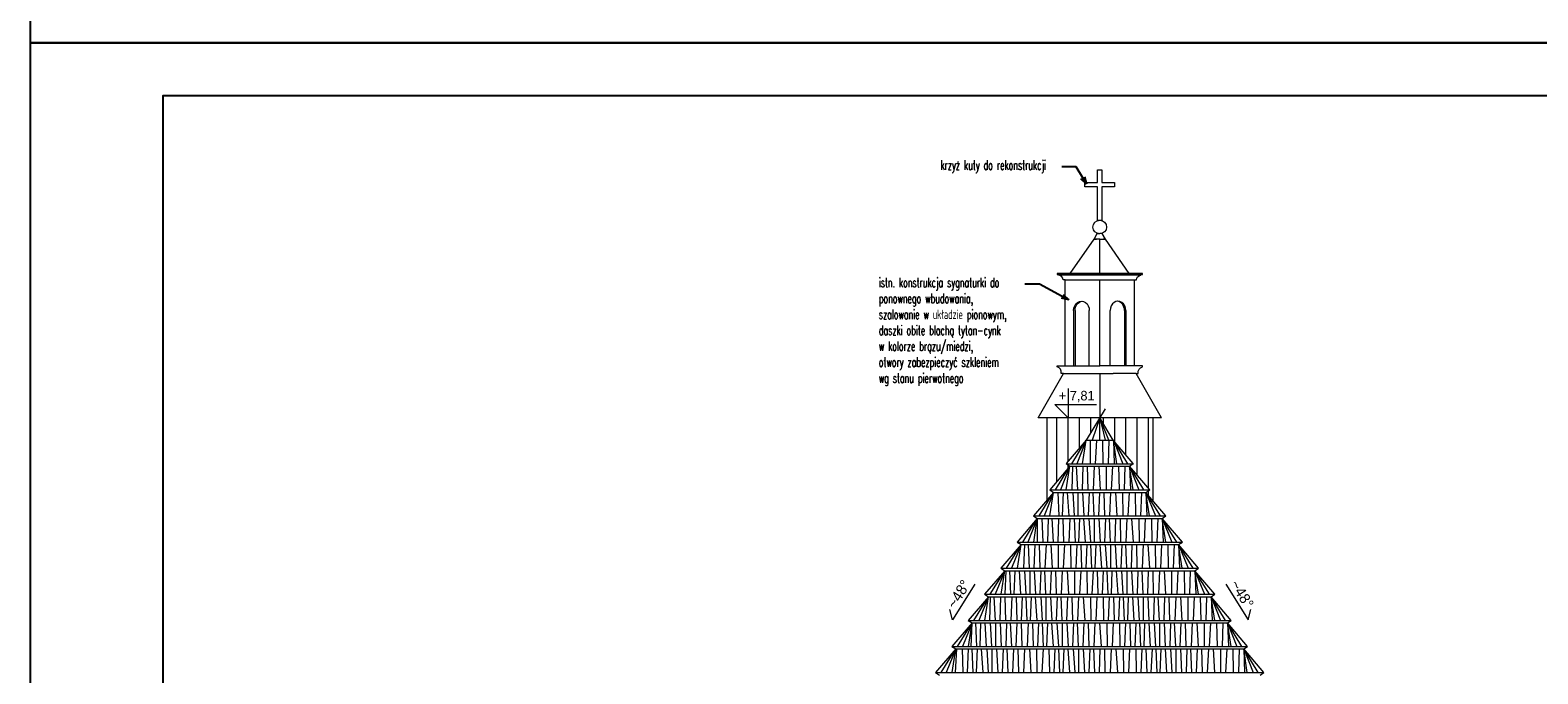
# Model space of a CAD drawing. Header units: centimetres. Extents: x 148485 to 162129, y -6573 to -2118.
# Tile 98 of 167: x 151629 to 153050, y -5683 to -5076. Entities that reach past the tile are written whole.
import ezdxf
from ezdxf import colors
from ezdxf.entities.mleader import LeaderData, LeaderLine
from ezdxf.enums import TextEntityAlignment as Align
from ezdxf.math import Vec2, Vec3

# ---------------------------------------------------------------- set-up
doc = ezdxf.new("R2010")
doc.units = ezdxf.units.CM
doc.header["$LTSCALE"] = 0.1
doc.layers.get('0').update_dxf_attribs({"color": 45})
for name, color, linetype, lineweight in [('A_Opisy', 7, 'Continuous', 18), ('ELEWACJE - dach', 253, 'Continuous', 18), ('ELEWACJE - dach podziały', 34, 'Continuous', 15), ('ELEWACJE - hacz dachówki', 251, 'Continuous', 9)]:
    doc.layers.add(name, color=color, linetype=linetype, lineweight=lineweight)
for name, color, linetype in [('Format', 7, 'Continuous'), ('ozn_graficzne_PROKON', 5, 'Continuous'), ('ozn_graficzne_R&F', 5, 'Continuous'), ('widoki_R&F', 4, 'Continuous')]:
    doc.layers.add(name, color=color, linetype=linetype)
doc.styles.add('CG', font='FL Pismo Techniczne.ttf')
doc.styles.add('Skala 50', font='simplex.shx', dxfattribs={"width": 0.9, "height": 10})
doc.styles.add('TECH', font='flptechn.ttf')

# ---------------------------------------------------------------- blocks, each defined once
blk = doc.blocks.new('_Open30')
at = {"color": 0, "linetype": 'ByBlock', "lineweight": -2, "transparency": 16777216}
for p, q in [((-1, 0.2679), (0, 0)), ((0, 0), (-1, -0.2679)), ((0, 0), (-1, 0))]:
    blk.add_line(p, q, dxfattribs=at)

msp = doc.modelspace()

# ---------------------------------------------------------------- hatches: boundary and pattern name
at = {"layer": 'ELEWACJE - hacz dachówki'}
h = msp.add_hatch(dxfattribs=at)
h.set_pattern_fill('JIS_WOOD', color=256, scale=15, angle=45)
h.paths.add_polyline_path([(152608.783, -5441.463), (152587.524, -5441.463), (152587.524, -5519.301), (152594.041, -5511.669), (152590.387, -5509.386), (152609.409, -5487.076), (152605.943, -5484.535), (152624.776, -5462.483), (152637.524, -5441.463)])
h = msp.add_hatch(dxfattribs=at)
h.set_pattern_fill('JIS_WOOD', color=256, scale=15, angle=45)
h.set_pattern_definition([(90, (-5057.98, 0), (-10.6066017, 6e-16), [])])
h.paths.add_polyline_path([(152687.524, -5519.301), (152687.524, -5441.463), (152637.524, -5441.463), (152650.272, -5462.483), (152669.105, -5484.535), (152665.639, -5487.076), (152684.661, -5509.386), (152681.007, -5511.669)])

# ---------------------------------------------------------------- linework, layer by layer
at = {"layer": 'A_Opisy'}
msp.add_lwpolyline([(152607.694, -5413.853), (152607.694, -5441.353), (152595.194, -5428.853), (152634.455, -5428.853)], dxfattribs=at)
at = {"layer": 'ELEWACJE - dach'}
for points in [[(152635.524, -5255.561), (152635.524, -5223.561), (152623.524, -5223.561), (152623.524, -5219.561), (152635.524, -5219.561), (152635.524, -5207.561), (152639.524, -5207.561), (152639.524, -5219.561), (152651.524, -5219.561), (152651.524, -5223.561), (152639.524, -5223.561), (152639.524, -5255.561), (152635.524, -5255.561)], [(152612.916, -5340.236), (152612.916, -5340.236), (152612.916, -5392.463)], [(152614.209, -5340.236), (152614.209, -5340.236), (152614.209, -5392.463)], [(152627.633, -5392.463), (152627.633, -5340.267)], [(152647.415, -5392.463), (152647.415, -5340.267)], [(152660.838, -5340.236), (152660.838, -5340.236), (152660.838, -5392.463)], [(152662.131, -5340.236), (152662.131, -5340.236), (152662.131, -5392.463)]]:
    msp.add_lwpolyline(points, dxfattribs=at)
msp.add_circle((152637.524, -5261.607), 6.414, dxfattribs=at)
at = {"layer": 'ELEWACJE - dach', "extrusion": (0, 0, -1)}
for centre, end_param in [((152620.277, -5340.061), 7.84456217), ((152621.57, -5340.061), 6.16177079)]:
    msp.add_ellipse(centre, major_axis=(0.335, 8.572), ratio=0.85778845, start_param=4.658597, end_param=end_param, dxfattribs=at)
at = {"layer": 'ELEWACJE - dach'}
for centre, end_param in [((152654.771, -5340.061), 7.84456217), ((152653.478, -5340.061), 6.16177079)]:
    msp.add_ellipse(centre, major_axis=(-0.335, 8.572), ratio=0.85778845, start_param=4.658597, end_param=end_param, dxfattribs=at)
at = {"layer": 'ELEWACJE - dach podziały'}
for p, q in [((152637.524, -5305.463), (152637.524, -5272.982)), ((152637.524, -5392.463), (152637.524, -5311.463)), ((152637.524, -5399.463), (152637.524, -5441.463)), ((152575.208, -5533.722), (152699.84, -5533.722))]:
    msp.add_line(p, q, dxfattribs=at)
for points in [[(152637.524, -5272.982), (152632.218, -5272.982), (152635.116, -5267.56), (152637.524, -5267.56)], [(152637.524, -5272.982), (152642.83, -5272.982), (152639.932, -5267.56), (152637.524, -5267.56)], [(152627.817, -5305.463), (152609.711, -5305.463), (152632.218, -5272.982), (152634.337, -5272.982)], [(152653.53, -5305.463), (152665.337, -5305.463), (152642.83, -5272.982), (152640.711, -5272.982)], [(152605.075, -5392.463), (152605.075, -5311.463), (152625.673, -5311.463)], [(152625.673, -5311.463), (152649.375, -5311.463)], [(152649.375, -5311.463), (152669.972, -5311.463), (152669.972, -5392.463)], [(152579.441, -5441.463), (152603.211, -5399.463), (152625.003, -5399.463)], [(152625.003, -5399.463), (152650.045, -5399.463)], [(152695.607, -5441.463), (152671.836, -5399.463), (152650.045, -5399.463)], [(152642.709, -5432.912), (152624.776, -5462.483), (152605.943, -5484.535), (152609.409, -5487.076), (152590.387, -5509.386), (152594.041, -5511.669), (152575.208, -5533.722), (152578.673, -5536.263), (152559.652, -5558.573), (152563.306, -5560.856), (152544.315, -5583.125), (152547.938, -5585.45), (152528.947, -5607.718), (152532.57, -5610.043), (152513.579, -5632.311), (152517.203, -5634.636), (152498.212, -5656.905), (152501.835, -5659.23), (152482.844, -5681.498), (152486.467, -5683.823)], [(152608.783, -5441.463), (152579.441, -5441.463)], [(152587.524, -5441.463), (152587.524, -5519.301)], [(152695.607, -5441.463), (152608.783, -5441.463)], [(152788.581, -5683.823), (152792.204, -5681.498), (152773.213, -5659.23), (152776.836, -5656.905), (152757.845, -5634.636), (152761.469, -5632.311), (152742.478, -5610.043), (152746.101, -5607.718), (152727.11, -5585.45), (152730.733, -5583.125), (152711.742, -5560.856), (152715.396, -5558.573), (152696.375, -5536.263), (152699.84, -5533.722), (152681.007, -5511.669), (152684.661, -5509.386), (152665.639, -5487.076), (152669.105, -5484.535), (152650.272, -5462.483), (152637.524, -5441.463)], [(152687.524, -5441.463), (152687.524, -5519.301)], [(152624.776, -5462.483), (152650.272, -5462.483)], [(152605.755, -5484.793), (152669.293, -5484.793)], [(152590.387, -5509.386), (152684.661, -5509.386)], [(152559.652, -5558.573), (152715.396, -5558.573)], [(152544.315, -5583.125), (152730.733, -5583.125)], [(152528.947, -5607.718), (152746.101, -5607.718)], [(152513.579, -5632.311), (152761.469, -5632.311)], [(152498.212, -5656.905), (152776.836, -5656.905)], [(152482.844, -5681.498), (152792.204, -5681.498)]]:
    msp.add_lwpolyline(points, dxfattribs=at)
for points in [[(152677.715, -5305.463), (152597.333, -5305.463), (152597.333, -5306.274), (152677.715, -5306.274)], [(152598.88, -5306.274), (152676.167, -5306.274), (152676.167, -5307.085), (152598.88, -5307.085)]]:
    msp.add_lwpolyline(points, close=True, dxfattribs=at)
for points in [[(152605.075, -5311.463), (152603.041, -5311.463, 0.38137893), (152598.88, -5307.085), (152598.88, -5306.274), (152637.524, -5306.274)], [(152669.972, -5311.463), (152672.006, -5311.463, -0.38137893), (152676.167, -5307.085), (152676.167, -5306.274), (152637.524, -5306.274)], [(152603.211, -5399.463), (152601.274, -5399.463, 0.38137893), (152597.311, -5393.235), (152597.311, -5392.463), (152637.524, -5392.463)], [(152671.836, -5399.463), (152673.774, -5399.463, -0.38137893), (152677.736, -5393.235), (152677.736, -5392.463), (152637.524, -5392.463)]]:
    msp.add_lwpolyline(points, format="xyb", dxfattribs=at)
at = {"layer": 'ELEWACJE - hacz dachówki'}
for p, q in [((152628.414, -5462.576), (152628.5, -5484.844)), ((152634.387, -5462.576), (152633.272, -5484.844)), ((152640.171, -5462.576), (152640.537, -5484.844)), ((152646.106, -5462.576), (152645.347, -5484.844)), ((152650.328, -5462.576), (152651.232, -5484.844)), ((152611.415, -5509.131), (152612.216, -5486.862)), ((152616.738, -5509.131), (152615.719, -5486.862)), ((152621.616, -5486.862), (152620.789, -5509.131)), ((152625.782, -5486.862), (152626.332, -5509.131)), ((152632.219, -5486.862), (152631.191, -5509.131)), ((152636.657, -5486.862), (152638.002, -5509.131)), ((152643.564, -5486.862), (152643.65, -5509.131)), ((152649.537, -5486.862), (152648.422, -5509.131)), ((152655.32, -5486.862), (152655.687, -5509.131)), ((152661.255, -5486.862), (152660.497, -5509.131)), ((152665.478, -5486.862), (152666.381, -5509.131)), ((152599.371, -5533.766), (152598.408, -5511.713)), ((152602.43, -5533.766), (152603.304, -5511.713)), ((152608.649, -5533.766), (152607.266, -5511.713)), ((152613.63, -5533.766), (152612.319, -5511.713)), ((152617.315, -5533.766), (152617.315, -5511.713)), ((152622.793, -5533.766), (152621.628, -5511.713)), ((152626.972, -5533.766), (152627.773, -5511.713)), ((152632.295, -5533.766), (152631.275, -5511.713)), ((152637.172, -5511.713), (152636.346, -5533.766)), ((152641.339, -5511.713), (152641.889, -5533.766)), ((152647.775, -5511.713), (152646.748, -5533.766)), ((152652.213, -5511.713), (152653.558, -5533.766)), ((152659.12, -5511.713), (152659.206, -5533.766)), ((152665.093, -5511.713), (152663.978, -5533.766)), ((152670.877, -5511.713), (152671.243, -5533.766)), ((152676.812, -5511.713), (152676.053, -5533.766)), ((152681.034, -5511.713), (152681.938, -5533.766)), ((152578.85, -5558.531), (152578.85, -5536.263)), ((152584.327, -5558.531), (152583.163, -5536.263)), ((152588.506, -5558.531), (152589.307, -5536.263)), ((152593.829, -5558.531), (152592.81, -5536.263)), ((152598.707, -5536.263), (152597.88, -5558.531)), ((152602.873, -5536.263), (152603.423, -5558.531)), ((152609.31, -5536.263), (152608.282, -5558.531)), ((152614.711, -5558.531), (152613.748, -5536.263)), ((152617.771, -5558.531), (152618.644, -5536.263)), ((152623.99, -5558.531), (152622.606, -5536.263)), ((152628.97, -5558.531), (152627.66, -5536.263)), ((152632.656, -5558.531), (152632.656, -5536.263)), ((152638.133, -5558.531), (152636.969, -5536.263)), ((152642.312, -5558.531), (152643.113, -5536.263)), ((152647.635, -5558.531), (152646.616, -5536.263)), ((152652.512, -5536.263), (152651.686, -5558.531)), ((152656.679, -5536.263), (152657.229, -5558.531)), ((152663.115, -5536.263), (152662.088, -5558.531)), ((152667.554, -5536.263), (152668.898, -5558.531)), ((152674.46, -5536.263), (152674.547, -5558.531)), ((152680.433, -5536.263), (152679.318, -5558.531)), ((152686.217, -5536.263), (152686.584, -5558.531)), ((152692.152, -5536.263), (152691.394, -5558.531)), ((152696.375, -5536.263), (152697.278, -5558.531)), ((152566.094, -5583.168), (152566.895, -5560.9)), ((152571.417, -5583.168), (152570.397, -5560.9)), ((152576.294, -5560.9), (152575.468, -5583.168)), ((152580.461, -5560.9), (152581.011, -5583.168)), ((152586.897, -5560.9), (152585.87, -5583.168)), ((152591.335, -5560.9), (152592.68, -5583.168)), ((152598.242, -5560.9), (152598.328, -5583.168)), ((152604.215, -5560.9), (152603.1, -5583.168)), ((152609.999, -5560.9), (152610.365, -5583.168)), ((152615.175, -5583.168), (152616.138, -5560.9)), ((152620.661, -5583.168), (152619.982, -5560.9)), ((152624.694, -5583.168), (152625.657, -5560.9)), ((152630.106, -5583.168), (152629.143, -5560.9)), ((152633.166, -5583.168), (152634.039, -5560.9)), ((152639.385, -5583.168), (152638.002, -5560.9)), ((152644.365, -5583.168), (152643.055, -5560.9)), ((152648.051, -5583.168), (152648.051, -5560.9)), ((152653.528, -5583.168), (152652.364, -5560.9)), ((152657.707, -5583.168), (152658.508, -5560.9)), ((152663.03, -5583.168), (152662.011, -5560.9)), ((152667.907, -5560.9), (152667.081, -5583.168)), ((152672.074, -5560.9), (152672.624, -5583.168)), ((152678.51, -5560.9), (152677.483, -5583.168)), ((152682.949, -5560.9), (152684.293, -5583.168)), ((152689.856, -5560.9), (152689.942, -5583.168)), ((152695.828, -5560.9), (152694.713, -5583.168)), ((152701.612, -5560.9), (152701.979, -5583.168)), ((152707.547, -5560.9), (152706.789, -5583.168)), ((152711.77, -5560.9), (152712.673, -5583.168)), ((152548.421, -5607.718), (152549.384, -5585.45)), ((152553.833, -5607.718), (152552.87, -5585.45)), ((152556.893, -5607.718), (152557.766, -5585.45)), ((152563.112, -5607.718), (152561.728, -5585.45)), ((152568.092, -5607.718), (152566.782, -5585.45)), ((152571.778, -5607.718), (152571.778, -5585.45)), ((152577.255, -5607.718), (152576.091, -5585.45)), ((152581.434, -5607.718), (152582.235, -5585.45)), ((152586.757, -5607.718), (152585.738, -5585.45)), ((152591.634, -5585.45), (152590.808, -5607.718)), ((152595.801, -5585.45), (152596.351, -5607.718)), ((152602.237, -5585.45), (152601.21, -5607.718)), ((152606.676, -5585.45), (152608.02, -5607.718)), ((152613.583, -5585.45), (152613.669, -5607.718)), ((152619.555, -5585.45), (152618.44, -5607.718)), ((152625.339, -5585.45), (152625.706, -5607.718)), ((152630.516, -5607.718), (152631.479, -5585.45)), ((152636.002, -5607.718), (152635.322, -5585.45)), ((152640.034, -5607.718), (152640.997, -5585.45)), ((152645.446, -5607.718), (152644.483, -5585.45)), ((152648.506, -5607.718), (152649.38, -5585.45)), ((152654.725, -5607.718), (152653.342, -5585.45)), ((152659.706, -5607.718), (152658.395, -5585.45)), ((152663.391, -5607.718), (152663.391, -5585.45)), ((152668.868, -5607.718), (152667.704, -5585.45)), ((152673.047, -5607.718), (152673.848, -5585.45)), ((152678.37, -5607.718), (152677.351, -5585.45)), ((152683.248, -5585.45), (152682.421, -5607.718)), ((152687.414, -5585.45), (152687.964, -5607.718)), ((152693.851, -5585.45), (152692.823, -5607.718)), ((152698.289, -5585.45), (152699.634, -5607.718)), ((152705.196, -5585.45), (152705.282, -5607.718)), ((152711.169, -5585.45), (152710.054, -5607.718)), ((152716.952, -5585.45), (152717.319, -5607.718)), ((152722.887, -5585.45), (152722.129, -5607.718)), ((152727.11, -5585.45), (152728.013, -5607.718)), ((152533.835, -5632.311), (152534.636, -5610.043)), ((152539.158, -5632.311), (152538.138, -5610.043)), ((152544.035, -5610.043), (152543.209, -5632.311)), ((152548.202, -5610.043), (152548.752, -5632.311)), ((152554.638, -5610.043), (152553.61, -5632.311)), ((152559.756, -5632.311), (152559.076, -5610.043)), ((152563.789, -5632.311), (152564.752, -5610.043)), ((152569.2, -5632.311), (152568.238, -5610.043)), ((152572.26, -5632.311), (152573.134, -5610.043)), ((152578.479, -5632.311), (152577.096, -5610.043)), ((152583.46, -5632.311), (152582.149, -5610.043)), ((152587.145, -5632.311), (152587.145, -5610.043)), ((152592.623, -5632.311), (152591.458, -5610.043)), ((152596.802, -5632.311), (152597.603, -5610.043)), ((152602.125, -5632.311), (152601.105, -5610.043)), ((152607.002, -5610.043), (152606.176, -5632.311)), ((152611.169, -5610.043), (152611.719, -5632.311)), ((152617.605, -5610.043), (152616.577, -5632.311)), ((152622.043, -5610.043), (152623.388, -5632.311)), ((152628.95, -5610.043), (152629.036, -5632.311)), ((152634.923, -5610.043), (152633.808, -5632.311)), ((152640.707, -5610.043), (152641.073, -5632.311)), ((152645.883, -5632.311), (152646.846, -5610.043)), ((152651.369, -5632.311), (152650.69, -5610.043)), ((152655.402, -5632.311), (152656.365, -5610.043)), ((152660.814, -5632.311), (152659.851, -5610.043)), ((152663.874, -5632.311), (152664.747, -5610.043)), ((152670.092, -5632.311), (152668.709, -5610.043)), ((152675.073, -5632.311), (152673.763, -5610.043)), ((152678.759, -5632.311), (152678.759, -5610.043)), ((152684.236, -5632.311), (152683.072, -5610.043)), ((152688.415, -5632.311), (152689.216, -5610.043)), ((152693.738, -5632.311), (152692.719, -5610.043)), ((152698.615, -5610.043), (152697.789, -5632.311)), ((152702.782, -5610.043), (152703.332, -5632.311)), ((152709.218, -5610.043), (152708.191, -5632.311)), ((152713.657, -5610.043), (152715.001, -5632.311)), ((152720.563, -5610.043), (152720.65, -5632.311)), ((152726.536, -5610.043), (152725.421, -5632.311)), ((152732.32, -5610.043), (152732.687, -5632.311)), ((152738.255, -5610.043), (152737.497, -5632.311)), ((152742.478, -5610.043), (152743.381, -5632.311)), ((152516.189, -5656.905), (152517.152, -5634.636)), ((152521.601, -5656.905), (152520.638, -5634.636)), ((152524.661, -5656.905), (152525.535, -5634.636)), ((152530.88, -5656.905), (152529.497, -5634.636)), ((152535.86, -5656.905), (152534.55, -5634.636)), ((152539.546, -5656.905), (152539.546, -5634.636)), ((152545.023, -5656.905), (152543.859, -5634.636)), ((152549.202, -5656.905), (152550.003, -5634.636)), ((152554.525, -5656.905), (152553.506, -5634.636)), ((152559.403, -5634.636), (152558.576, -5656.905)), ((152563.569, -5634.636), (152564.119, -5656.905)), ((152570.006, -5634.636), (152568.978, -5656.905)), ((152575.124, -5656.905), (152574.444, -5634.636)), ((152579.156, -5656.905), (152580.119, -5634.636)), ((152584.568, -5656.905), (152583.605, -5634.636)), ((152587.628, -5656.905), (152588.502, -5634.636)), ((152593.847, -5656.905), (152592.464, -5634.636)), ((152598.828, -5656.905), (152597.517, -5634.636)), ((152602.513, -5656.905), (152602.513, -5634.636)), ((152607.991, -5656.905), (152606.826, -5634.636)), ((152612.169, -5656.905), (152612.97, -5634.636)), ((152617.492, -5656.905), (152616.473, -5634.636)), ((152622.37, -5634.636), (152621.543, -5656.905)), ((152626.536, -5634.636), (152627.086, -5656.905)), ((152632.973, -5634.636), (152631.945, -5656.905)), ((152637.411, -5634.636), (152638.756, -5656.905)), ((152644.318, -5634.636), (152644.404, -5656.905)), ((152650.291, -5634.636), (152649.176, -5656.905)), ((152656.074, -5634.636), (152656.441, -5656.905)), ((152661.251, -5656.905), (152662.214, -5634.636)), ((152666.737, -5656.905), (152666.057, -5634.636)), ((152670.77, -5656.905), (152671.733, -5634.636)), ((152676.181, -5656.905), (152675.219, -5634.636)), ((152679.241, -5656.905), (152680.115, -5634.636)), ((152685.46, -5656.905), (152684.077, -5634.636)), ((152690.441, -5656.905), (152689.13, -5634.636)), ((152694.126, -5656.905), (152694.126, -5634.636)), ((152699.604, -5656.905), (152698.439, -5634.636)), ((152703.783, -5656.905), (152704.584, -5634.636)), ((152709.106, -5656.905), (152708.086, -5634.636)), ((152713.983, -5634.636), (152713.157, -5656.905)), ((152718.15, -5634.636), (152718.7, -5656.905)), ((152724.586, -5634.636), (152723.558, -5656.905)), ((152729.024, -5634.636), (152730.369, -5656.905)), ((152735.931, -5634.636), (152736.017, -5656.905)), ((152741.904, -5634.636), (152740.789, -5656.905)), ((152747.688, -5634.636), (152748.054, -5656.905)), ((152753.623, -5634.636), (152752.864, -5656.905)), ((152757.845, -5634.636), (152758.749, -5656.905)), ((152502.397, -5659.23), (152501.282, -5681.498)), ((152508.861, -5681.498), (152508.181, -5659.23)), ((152512.894, -5681.498), (152513.857, -5659.23)), ((152518.305, -5681.498), (152517.343, -5659.23)), ((152521.365, -5681.498), (152522.239, -5659.23)), ((152527.584, -5681.498), (152526.201, -5659.23)), ((152532.565, -5681.498), (152531.254, -5659.23)), ((152536.25, -5681.498), (152536.25, -5659.23)), ((152541.728, -5681.498), (152540.563, -5659.23)), ((152545.907, -5681.498), (152546.707, -5659.23)), ((152551.229, -5681.498), (152550.21, -5659.23)), ((152556.107, -5659.23), (152555.281, -5681.498)), ((152560.273, -5659.23), (152560.824, -5681.498)), ((152566.71, -5659.23), (152565.682, -5681.498)), ((152571.148, -5659.23), (152572.493, -5681.498)), ((152578.055, -5659.23), (152578.141, -5681.498)), ((152584.028, -5659.23), (152582.913, -5681.498)), ((152590.491, -5681.498), (152589.812, -5659.23)), ((152594.524, -5681.498), (152595.487, -5659.23)), ((152599.936, -5681.498), (152598.973, -5659.23)), ((152602.996, -5681.498), (152603.869, -5659.23)), ((152609.214, -5681.498), (152607.831, -5659.23)), ((152614.195, -5681.498), (152612.885, -5659.23)), ((152617.881, -5681.498), (152617.881, -5659.23)), ((152623.358, -5681.498), (152622.194, -5659.23)), ((152627.537, -5681.498), (152628.338, -5659.23)), ((152632.86, -5681.498), (152631.841, -5659.23)), ((152637.737, -5659.23), (152636.911, -5681.498)), ((152641.904, -5659.23), (152642.454, -5681.498)), ((152648.34, -5659.23), (152647.313, -5681.498)), ((152652.779, -5659.23), (152654.123, -5681.498)), ((152659.685, -5659.23), (152659.772, -5681.498)), ((152665.658, -5659.23), (152664.543, -5681.498)), ((152671.442, -5659.23), (152671.809, -5681.498)), ((152676.619, -5681.498), (152677.582, -5659.23)), ((152682.105, -5681.498), (152681.425, -5659.23)), ((152686.137, -5681.498), (152687.1, -5659.23)), ((152691.549, -5681.498), (152690.586, -5659.23)), ((152694.609, -5681.498), (152695.483, -5659.23)), ((152700.828, -5681.498), (152699.445, -5659.23)), ((152705.809, -5681.498), (152704.498, -5659.23)), ((152709.494, -5681.498), (152709.494, -5659.23)), ((152714.971, -5681.498), (152713.807, -5659.23)), ((152719.15, -5681.498), (152719.951, -5659.23)), ((152724.473, -5681.498), (152723.454, -5659.23)), ((152729.351, -5659.23), (152728.524, -5681.498)), ((152733.517, -5659.23), (152734.067, -5681.498)), ((152739.954, -5659.23), (152738.926, -5681.498)), ((152744.392, -5659.23), (152745.737, -5681.498)), ((152751.299, -5659.23), (152751.385, -5681.498)), ((152757.272, -5659.23), (152756.157, -5681.498)), ((152763.055, -5659.23), (152763.422, -5681.498)), ((152768.99, -5659.23), (152768.232, -5681.498)), ((152773.213, -5659.23), (152774.116, -5681.498))]:
    msp.add_line(p, q, dxfattribs=at)
for points in [[(152637.524, -5441.463), (152630.234, -5462.483)], [(152637.524, -5462.483), (152637.524, -5441.463)], [(152637.524, -5441.463), (152642.476, -5462.483)], [(152646.106, -5462.576), (152637.524, -5441.463)], [(152611.062, -5484.751), (152624.776, -5462.483)], [(152624.776, -5462.483), (152615.776, -5484.751)], [(152621.358, -5484.751), (152624.776, -5462.483)], [(152653.746, -5484.844), (152650.328, -5462.576)], [(152650.328, -5462.576), (152659.328, -5484.844)], [(152664.042, -5484.844), (152650.328, -5462.576)], [(152595.695, -5509.344), (152609.409, -5487.076)], [(152609.409, -5487.076), (152600.409, -5509.344)], [(152605.991, -5509.344), (152609.409, -5487.076)], [(152609.409, -5487.076), (152665.639, -5487.076)], [(152668.896, -5509.131), (152665.478, -5486.862)], [(152665.478, -5486.862), (152674.478, -5509.131)], [(152679.192, -5509.131), (152665.478, -5486.862)], [(152580.327, -5533.722), (152594.041, -5511.669)], [(152594.041, -5511.669), (152585.041, -5533.722)], [(152590.623, -5533.722), (152594.041, -5511.669)], [(152594.041, -5511.669), (152681.007, -5511.669)], [(152684.452, -5533.766), (152681.034, -5511.713)], [(152681.034, -5511.713), (152690.034, -5533.766)], [(152694.748, -5533.766), (152681.034, -5511.713)], [(152564.959, -5558.531), (152578.673, -5536.263)], [(152578.673, -5536.263), (152569.673, -5558.531)], [(152575.255, -5558.531), (152578.673, -5536.263)], [(152578.673, -5536.263), (152696.375, -5536.263)], [(152699.793, -5558.531), (152696.375, -5536.263)], [(152696.375, -5536.263), (152705.375, -5558.531)], [(152710.088, -5558.531), (152696.375, -5536.263)], [(152549.592, -5583.125), (152563.306, -5560.856)], [(152563.306, -5560.856), (152554.306, -5583.125)], [(152559.888, -5583.125), (152563.306, -5560.856)], [(152563.306, -5560.856), (152711.742, -5560.856)], [(152715.188, -5583.168), (152711.77, -5560.9)], [(152711.77, -5560.9), (152720.77, -5583.168)], [(152725.484, -5583.168), (152711.77, -5560.9)], [(152534.224, -5607.718), (152547.938, -5585.45)], [(152547.938, -5585.45), (152538.938, -5607.718)], [(152544.52, -5607.718), (152547.938, -5585.45)], [(152547.938, -5585.45), (152727.11, -5585.45)], [(152730.528, -5607.718), (152727.11, -5585.45)], [(152727.11, -5585.45), (152736.11, -5607.718)], [(152740.824, -5607.718), (152727.11, -5585.45)], [(152518.856, -5632.311), (152532.57, -5610.043)], [(152532.57, -5610.043), (152523.57, -5632.311)], [(152529.152, -5632.311), (152532.57, -5610.043)], [(152532.57, -5610.043), (152742.478, -5610.043)], [(152745.896, -5632.311), (152742.478, -5610.043)], [(152742.478, -5610.043), (152751.478, -5632.311)], [(152756.191, -5632.311), (152742.478, -5610.043)], [(152503.489, -5656.905), (152517.203, -5634.636)], [(152517.203, -5634.636), (152508.203, -5656.905)], [(152513.785, -5656.905), (152517.203, -5634.636)], [(152517.203, -5634.636), (152757.845, -5634.636)], [(152761.263, -5656.905), (152757.845, -5634.636)], [(152757.845, -5634.636), (152766.845, -5656.905)], [(152771.559, -5656.905), (152757.845, -5634.636)], [(152488.121, -5681.498), (152501.835, -5659.23)], [(152501.835, -5659.23), (152492.835, -5681.498)], [(152498.417, -5681.498), (152501.835, -5659.23)], [(152501.835, -5659.23), (152773.213, -5659.23)], [(152776.631, -5681.498), (152773.213, -5659.23)], [(152773.213, -5659.23), (152782.213, -5681.498)], [(152786.927, -5681.498), (152773.213, -5659.23)]]:
    msp.add_lwpolyline(points, dxfattribs=at)
at = {"layer": 'Format'}
for points in [[(151629.32, -5087.917), (153729.32, -5087.917), (153729.32, -3602.917), (151629.32, -3602.917)], [(151629.32, -6572.917), (153729.32, -6572.917), (153729.32, -5087.917), (151629.32, -5087.917)]]:
    msp.add_lwpolyline(points, close=True, dxfattribs=at)
at = {"layer": 'ozn_graficzne_PROKON', "color": 4, "lineweight": 5}
for points in [[(152519.774, -5598.139), (152498.841, -5631.638), (152496.085, -5622.025)], [(152756.396, -5598.139), (152777.328, -5631.638), (152780.085, -5622.025)]]:
    msp.add_lwpolyline(points, dxfattribs=at)
at = {"layer": 'ozn_graficzne_R&F'}
msp.add_lwpolyline([(151754.32, -6522.917), (153679.32, -6522.917), (153679.32, -5137.917), (151754.32, -5137.917)], close=True, dxfattribs=at)

# ---------------------------------------------------------------- texts
at = {"layer": 'A_Opisy', "color": 4, "style": 'TECH'}
msp.add_text('+ 7,81', height=9, dxfattribs=at).set_placement((152598.891, -5424.967))
at = {"layer": 'ozn_graficzne_PROKON', "color": 4, "lineweight": 0, "style": 'CG'}
for rotation, p in [(58, (152511.274, -5611.742)), (302, (152764.892, -5611.735))]:
    msp.add_text('~48%%D', height=10, rotation=rotation, dxfattribs=at).set_placement(p, align=Align.BOTTOM_CENTER)

# ---------------------------------------------------------------- leaders
at = {"layer": 'widoki_R&F'}
ml = msp.add_multileader_mtext('Standard', dxfattribs=at)
ml.set_content('{\\W0.6;krzyż kuty do rekonstrukcji}', color=256, style='Skala 50')
ml.set_leader_properties()
ml.set_arrow_properties(name='OPEN30')
ml.build(insert=Vec2(0, 0))
ml.multileader.update_dxf_attribs({"dogleg_length": 13.72, "arrow_head_size": 7})
ctx = ml.context
ctx.base_point, ctx.char_height, ctx.arrow_head_size, ctx.plane_origin = Vec3(152485.296, -5204.712), 9, 7, Vec3(86613.473, 1507.628)
notes = []
notes.append((ctx, [(0, (1, 1, 0), (152615.388, -5204.712), (-1, 0), 13.72, [(0, [(152624.934, -5221.332)], 0, [])])]))
ctx.mtext.insert, ctx.mtext.width, ctx.mtext.defined_height = Vec3(152487.296, -5198.712), 131.17135, 46.643
ml = msp.add_multileader_mtext('Standard', dxfattribs=at)
ml.set_content('{\\W0.6;istn. konstrukcja sygnaturki do ponownego wbudowania,\\Pszalowanie w układzie pionowym, \\Pdaszki obite blachą tytan-cynk \\Pw kolorze brązu/miedzi,\\Potwory zabezpieczyć szkleniem \\Pwg stanu pierwotnego}', color=256, style='Skala 50')
ml.set_leader_properties()
ml.set_arrow_properties(name='OPEN30')
ml.build(insert=Vec2(0, 0))
ml.multileader.update_dxf_attribs({"dogleg_length": 13.72, "arrow_head_size": 7})
ctx = ml.context
ctx.base_point, ctx.char_height, ctx.arrow_head_size, ctx.plane_origin = Vec3(152427.233, -5315.358), 9, 7, Vec3(86585.224, 1432.454)
notes.append((ctx, [(0, (1, 1, 0), (152580.724, -5315.358), (-1, 0), 13.72, [(0, [(152608.364, -5330.228)], 0, [])])]))
ctx.mtext.insert, ctx.mtext.width, ctx.mtext.defined_height = Vec3(152429.233, -5309.358), 141.78502, 46.643
for ctx, leaders in notes:
    for number, flags, end, landing, length, lines in leaders:
        leader = LeaderData()
        leader.index, (leader.has_last_leader_line, leader.has_dogleg_vector, leader.attachment_direction) = number, flags
        leader.last_leader_point, leader.dogleg_vector, leader.dogleg_length = Vec3(end), Vec3(landing), length
        for number, points, colour, breaks in lines:
            line = LeaderLine()
            line.index, line.vertices, line.color, line.breaks = number, Vec3.list(points), colors.encode_raw_color(colour), breaks
            leader.lines.append(line)
        ctx.leaders.append(leader)

doc.saveas('drawing.dxf')
